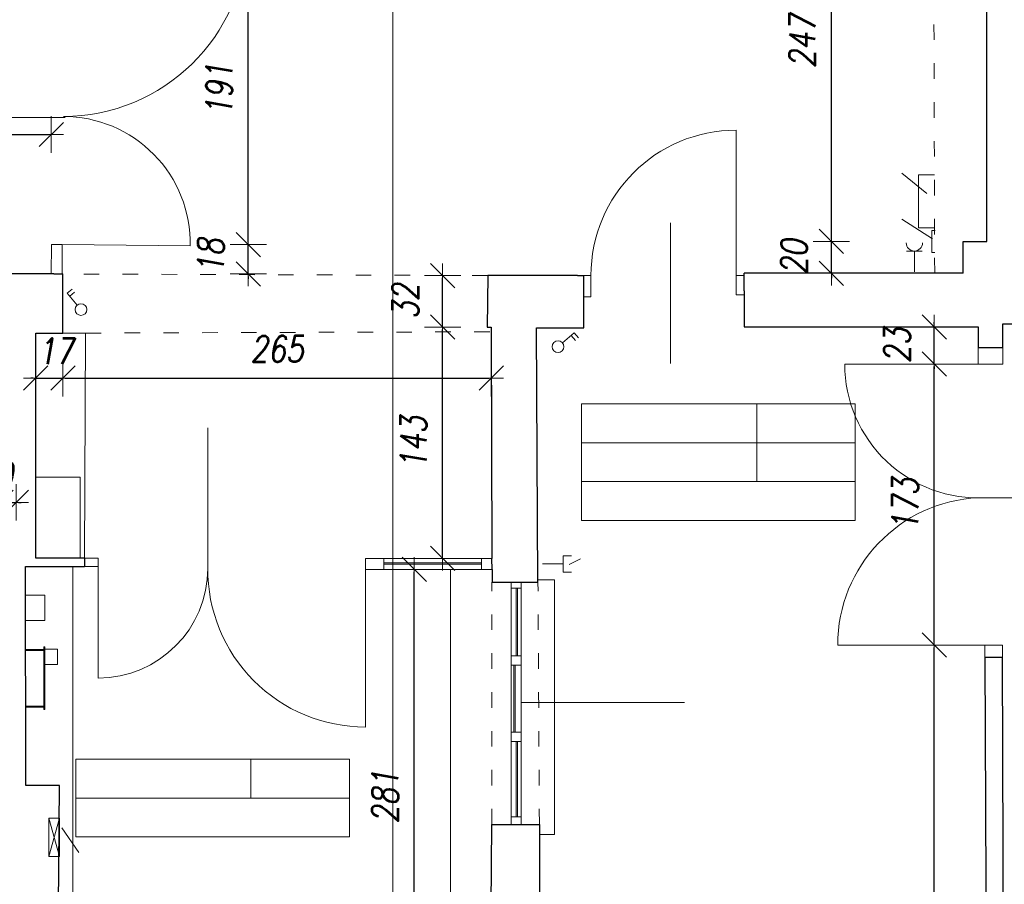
# Model space of a CAD drawing. Header units: millimetres. Extents: x -60479 to 14193, y -32440 to 949.
# Tile 45 of 68: x -13828 to -7746, y -23594 to -18257. Entities that reach past the tile are written whole.
import ezdxf

# ---------------------------------------------------------------- set-up
doc = ezdxf.new("R2010")
doc.units = ezdxf.units.MM
doc.header["$LTSCALE"] = 8
doc.linetypes.add('ACAD_ISO03W100', pattern=[30, 12, -18])
doc.layers.get('Defpoints').update_dxf_attribs({"lineweight": 0})
for name, color, linetype, lineweight in [('A_DIMEN', 7, 'Continuous', 0), ('BAM_OPISY POWIERZCHNI', 40, 'Continuous', 0), ('instalacje', 6, 'Continuous', 0), ('parter_dzwi i okna', 3, 'Continuous', 0), ('parter_parapet', 6, 'Continuous', 0), ('parter_podciąg', 2, 'ACAD_ISO03W100', 0), ('parter_rzut', 7, 'Continuous', 30), ('parter_zabudowa meblowa', 8, 'Continuous', 0), ('przekroje', 3, 'Continuous', 0), ('wymiarowanie', 4, 'Continuous', 0)]:
    doc.layers.add(name, color=color, linetype=linetype, lineweight=lineweight)
doc.styles.add('ROMANS1', font='romans.shx', dxfattribs={"width": 0.8, "oblique": 10})
doc.dimstyles.new('NARCH100', dxfattribs={"dimscale": 100, "dimtxt": 1.6, "dimasz": 0.15, "dimexe": 0, "dimexo": 0, "dimgap": 1, "dimtad": 1, "dimdec": 0, "dimlfac": 0.1, "dimrnd": 1, "dimdsep": 46, "dimtxsty": 'ROMANS1', "dimblk": 'wym', "dimcen": -1.5, "dimse1": 1, "dimse2": 1, "dimclrd": 4, "dimclre": 4, "dimclrt": 3, "dimadec": 0, "dimazin": 0, "dimtfac": 0.04, "dimtdec": 0, "dimtmove": 2, "dimatfit": 3, "dimldrblk": 'wym', "dimfxl": 0, "dimtolj": 1, "dimarcsym": 0})

# ---------------------------------------------------------------- blocks, each defined once
blk = doc.blocks.new('wym')
at = {"layer": 'A_DIMEN', "color": 4, "ltscale": 100}
for p, q in [((-5, -5), (5, 5)), ((0, -7.5), (0, 7.5)), ((-5, 0), (5, 0))]:
    blk.add_line(p, q, dxfattribs=at)
blk = doc.blocks.new('*D349')
at = {"layer": 'Defpoints', "color": 0, "transparency": 16777216}
for p in [(-13633.3, -18965.5), (-13633.3, -19826.2), (-15760.6, -20075)]:
    blk.add_point(p, dxfattribs=at)
at = {"layer": 'instalacje', "color": 4, "lineweight": -2, "transparency": 16777216}
blk.add_line((-15745.6, -18965.5), (-13648.3, -18965.5), dxfattribs=at)
at = {"layer": 'instalacje', "color": 4, "lineweight": -2, "transparency": 16777216, "xscale": 15, "yscale": 15, "zscale": 15, "rotation": 179.9999999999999}
blk.add_blockref('wym', (-15760.6, -18965.5), dxfattribs=at)
at = {"layer": 'instalacje', "color": 4, "lineweight": -2, "transparency": 16777216, "xscale": 15, "yscale": 15, "zscale": 15}
blk.add_blockref('wym', (-13633.3, -18965.5), dxfattribs=at)
at = {"layer": 'instalacje', "color": 3, "transparency": 16777216, "insert": (-14696.9, -18785.5), "char_height": 160, "attachment_point": 5, "style": 'ROMANS1'}
blk.add_mtext('\\A1;213', dxfattribs=at)
blk = doc.blocks.new('*D604')
at = {"layer": 'Defpoints', "color": 0, "transparency": 16777216}
for p in [(-13943.8, -20295.1), (-13849.5, -20295.1), (-13849.5, -21236.5)]:
    blk.add_point(p, dxfattribs=at)
at = {"layer": 'instalacje', "color": 4, "lineweight": -2, "transparency": 16777216}
for p, q in [((-13958.8, -21236.5), (-13973.8, -21236.5)), ((-13943.8, -21236.5), (-13849.5, -21236.5)), ((-13834.5, -21236.5), (-13819.5, -21236.5))]:
    blk.add_line(p, q, dxfattribs=at)
at = {"layer": 'instalacje', "color": 4, "lineweight": -2, "transparency": 16777216, "xscale": 15, "yscale": 15, "zscale": 15}
for p, rotation in [((-13943.8, -21236.5), 359.9999999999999), ((-13849.5, -21236.5), 179.9999999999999)]:
    blk.add_blockref('wym', p, dxfattribs=dict(at, rotation=rotation))
at = {"layer": 'instalacje', "color": 3, "transparency": 16777216, "insert": (-13919.7, -21067.4), "char_height": 160, "attachment_point": 5, "style": 'ROMANS1'}
blk.add_mtext('\\A1;9', dxfattribs=at)
blk = doc.blocks.new('*D619')
at = {"layer": 'Defpoints', "color": 0, "transparency": 16777216}
for p in [(-11390.6, -21649.8), (-10909.9, -21649.8), (-10920.7, -24457.9)]:
    blk.add_point(p, dxfattribs=at)
at = {"layer": 'instalacje', "color": 4, "lineweight": -2, "transparency": 16777216}
blk.add_line((-11390.6, -24442.9), (-11390.6, -21664.8), dxfattribs=at)
at = {"layer": 'instalacje', "color": 4, "lineweight": -2, "transparency": 16777216, "xscale": 15, "yscale": 15, "zscale": 15}
for p, rotation in [((-11390.6, -21649.8), 90), ((-11390.6, -24457.9), 270)]:
    blk.add_blockref('wym', p, dxfattribs=dict(at, rotation=rotation))
at = {"layer": 'instalacje', "color": 3, "transparency": 16777216, "insert": (-11570.6, -23053.8), "char_height": 160, "attachment_point": 5, "rotation": 90, "style": 'ROMANS1'}
blk.add_mtext('\\A1;281', dxfattribs=at)
blk = doc.blocks.new('*D623')
at = {"layer": 'Defpoints', "color": 0, "transparency": 16777216}
for p in [(-13729, -20192.6), (-13561.3, -20192.6), (-13561.3, -20469.3)]:
    blk.add_point(p, dxfattribs=at)
at = {"layer": 'instalacje', "color": 4, "lineweight": -2, "transparency": 16777216}
for p, q in [((-13744, -20469.3), (-13759, -20469.3)), ((-13729, -20469.3), (-13561.3, -20469.3)), ((-13546.3, -20469.3), (-13531.3, -20469.3))]:
    blk.add_line(p, q, dxfattribs=at)
at = {"layer": 'instalacje', "color": 4, "lineweight": -2, "transparency": 16777216, "xscale": 15, "yscale": 15, "zscale": 15}
for p, rotation in [((-13729, -20469.3), 359.9999999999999), ((-13561.3, -20469.3), 179.9999999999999)]:
    blk.add_blockref('wym', p, dxfattribs=dict(at, rotation=rotation))
at = {"layer": 'instalacje', "color": 3, "transparency": 16777216, "insert": (-13606.8, -20303.2), "char_height": 160, "attachment_point": 5, "style": 'ROMANS1'}
blk.add_mtext('\\A1;17', dxfattribs=at)
blk = doc.blocks.new('*D624')
at = {"layer": 'Defpoints', "color": 0, "transparency": 16777216}
for p in [(-10915.4, -20154.1), (-13561.3, -20192.6), (-10915.4, -20469.3)]:
    blk.add_point(p, dxfattribs=at)
at = {"layer": 'instalacje', "color": 4, "lineweight": -2, "transparency": 16777216}
blk.add_line((-13546.3, -20469.3), (-10930.4, -20469.3), dxfattribs=at)
at = {"layer": 'instalacje', "color": 4, "lineweight": -2, "transparency": 16777216, "xscale": 15, "yscale": 15, "zscale": 15, "rotation": 179.9999999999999}
blk.add_blockref('wym', (-13561.3, -20469.3), dxfattribs=at)
at = {"layer": 'instalacje', "color": 4, "lineweight": -2, "transparency": 16777216, "xscale": 15, "yscale": 15, "zscale": 15}
blk.add_blockref('wym', (-10915.4, -20469.3), dxfattribs=at)
at = {"layer": 'instalacje', "color": 3, "transparency": 16777216, "insert": (-12238.3, -20289.3), "char_height": 160, "attachment_point": 5, "style": 'ROMANS1'}
blk.add_mtext('\\A1;265', dxfattribs=at)
blk = doc.blocks.new('*D625')
at = {"layer": 'Defpoints', "color": 0, "transparency": 16777216}
for p in [(-8178.3, -22117.4), (-7865.4, -22117.4), (-7881.1, -25777.3)]:
    blk.add_point(p, dxfattribs=at)
at = {"layer": 'instalacje', "color": 4, "lineweight": -2, "transparency": 16777216}
blk.add_line((-8178.3, -25762.3), (-8178.3, -22132.4), dxfattribs=at)
at = {"layer": 'instalacje', "color": 4, "lineweight": -2, "transparency": 16777216, "xscale": 15, "yscale": 15, "zscale": 15}
for p, rotation in [((-8178.3, -22117.4), 90), ((-8178.3, -25777.3), 270)]:
    blk.add_blockref('wym', p, dxfattribs=dict(at, rotation=rotation))
at = {"layer": 'instalacje', "color": 3, "transparency": 16777216, "insert": (-8358.3, -23947.4), "char_height": 160, "attachment_point": 5, "rotation": 90, "style": 'ROMANS1'}
blk.add_mtext('\\A1;366', dxfattribs=at)
blk = doc.blocks.new('*D626')
at = {"layer": 'Defpoints', "color": 0, "transparency": 16777216}
for p in [(-8178.3, -20383), (-7906.7, -20383), (-7865.4, -22117.4)]:
    blk.add_point(p, dxfattribs=at)
at = {"layer": 'instalacje', "color": 4, "lineweight": -2, "transparency": 16777216}
blk.add_line((-8178.3, -22102.4), (-8178.3, -20398), dxfattribs=at)
at = {"layer": 'instalacje', "color": 4, "lineweight": -2, "transparency": 16777216, "xscale": 15, "yscale": 15, "zscale": 15}
for p, rotation in [((-8178.3, -20383), 90), ((-8178.3, -22117.4), 270)]:
    blk.add_blockref('wym', p, dxfattribs=dict(at, rotation=rotation))
at = {"layer": 'instalacje', "color": 3, "transparency": 16777216, "insert": (-8358.3, -21250.2), "char_height": 160, "attachment_point": 5, "rotation": 90, "style": 'ROMANS1'}
blk.add_mtext('\\A1;173', dxfattribs=at)
blk = doc.blocks.new('*D706')
at = {"layer": 'Defpoints', "color": 0, "transparency": 16777216}
for p in [(-8178.3, -20153), (-7906.7, -20153), (-7906.7, -20383)]:
    blk.add_point(p, dxfattribs=at)
at = {"layer": 'instalacje', "color": 4, "lineweight": -2, "transparency": 16777216}
for p, q in [((-8178.3, -20138), (-8178.3, -20123)), ((-8178.3, -20383), (-8178.3, -20153)), ((-8178.3, -20398), (-8178.3, -20413))]:
    blk.add_line(p, q, dxfattribs=at)
at = {"layer": 'instalacje', "color": 4, "lineweight": -2, "transparency": 16777216, "xscale": 15, "yscale": 15, "zscale": 15}
for p, rotation in [((-8178.3, -20153), 270), ((-8178.3, -20383), 90)]:
    blk.add_blockref('wym', p, dxfattribs=dict(at, rotation=rotation))
at = {"layer": 'instalacje', "color": 3, "transparency": 16777216, "insert": (-8408.3, -20268), "char_height": 160, "attachment_point": 5, "rotation": 90, "style": 'ROMANS1'}
blk.add_mtext('\\A1;23', dxfattribs=at)
blk = doc.blocks.new('*D662')
at = {"layer": 'Defpoints', "color": 0, "transparency": 16777216}
for p in [(-8813.9, -19625.3), (-8000.6, -19625.3), (-8009.7, -19821.9)]:
    blk.add_point(p, dxfattribs=at)
at = {"layer": 'instalacje', "color": 4, "lineweight": -2, "transparency": 16777216}
for p, q in [((-8813.9, -19610.3), (-8813.9, -19595.3)), ((-8813.9, -19821.9), (-8813.9, -19625.3)), ((-8813.9, -19836.9), (-8813.9, -19851.9))]:
    blk.add_line(p, q, dxfattribs=at)
at = {"layer": 'instalacje', "color": 4, "lineweight": -2, "transparency": 16777216, "xscale": 15, "yscale": 15, "zscale": 15}
for p, rotation in [((-8813.9, -19625.3), 270), ((-8813.9, -19821.9), 90)]:
    blk.add_blockref('wym', p, dxfattribs=dict(at, rotation=rotation))
at = {"layer": 'instalacje', "color": 3, "transparency": 16777216, "insert": (-9043.9, -19723.6), "char_height": 160, "attachment_point": 5, "rotation": 90, "style": 'ROMANS1'}
blk.add_mtext('\\A1;20', dxfattribs=at)
blk = doc.blocks.new('*D663')
at = {"layer": 'Defpoints', "color": 0, "transparency": 16777216}
for p in [(-8813.9, -17155.9), (-7909.8, -17155.9), (-8000.6, -19625.3)]:
    blk.add_point(p, dxfattribs=at)
at = {"layer": 'instalacje', "color": 4, "lineweight": -2, "transparency": 16777216}
blk.add_line((-8813.9, -19610.3), (-8813.9, -17170.9), dxfattribs=at)
at = {"layer": 'instalacje', "color": 4, "lineweight": -2, "transparency": 16777216, "xscale": 15, "yscale": 15, "zscale": 15}
for p, rotation in [((-8813.9, -17155.9), 90), ((-8813.9, -19625.3), 270)]:
    blk.add_blockref('wym', p, dxfattribs=dict(at, rotation=rotation))
at = {"layer": 'instalacje', "color": 3, "transparency": 16777216, "insert": (-8993.9, -18390.6), "char_height": 160, "attachment_point": 5, "rotation": 90, "style": 'ROMANS1'}
blk.add_mtext('\\A1;247', dxfattribs=at)
blk = doc.blocks.new('*D805')
at = {"layer": 'Defpoints', "color": 0, "transparency": 16777216}
for p in [(-11215.5, -20154.1), (-10940, -20154.1), (-10910.6, -21582.1)]:
    blk.add_point(p, dxfattribs=at)
at = {"layer": 'instalacje', "color": 4, "lineweight": -2, "transparency": 16777216}
blk.add_line((-11215.5, -21567.1), (-11215.5, -20169.1), dxfattribs=at)
at = {"layer": 'instalacje', "color": 4, "lineweight": -2, "transparency": 16777216, "xscale": 15, "yscale": 15, "zscale": 15}
for p, rotation in [((-11215.5, -20154.1), 90), ((-11215.5, -21582.1), 270)]:
    blk.add_blockref('wym', p, dxfattribs=dict(at, rotation=rotation))
at = {"layer": 'instalacje', "color": 3, "transparency": 16777216, "insert": (-11395.5, -20868.1), "char_height": 160, "attachment_point": 5, "rotation": 90, "style": 'ROMANS1'}
blk.add_mtext('\\A1;143', dxfattribs=at)
blk = doc.blocks.new('*D806')
at = {"layer": 'Defpoints', "color": 0, "transparency": 16777216}
for p in [(-11215.5, -19836.2), (-10936.3, -19836.2), (-10940, -20154.1)]:
    blk.add_point(p, dxfattribs=at)
at = {"layer": 'instalacje', "color": 4, "lineweight": -2, "transparency": 16777216}
blk.add_line((-11215.5, -20139.1), (-11215.5, -19851.2), dxfattribs=at)
at = {"layer": 'instalacje', "color": 4, "lineweight": -2, "transparency": 16777216, "xscale": 15, "yscale": 15, "zscale": 15}
for p, rotation in [((-11215.5, -19836.2), 90), ((-11215.5, -20154.1), 270)]:
    blk.add_blockref('wym', p, dxfattribs=dict(at, rotation=rotation))
at = {"layer": 'instalacje', "color": 3, "transparency": 16777216, "insert": (-11445.5, -19995.2), "char_height": 160, "attachment_point": 5, "rotation": 90, "style": 'ROMANS1'}
blk.add_mtext('\\A1;32', dxfattribs=at)
blk = doc.blocks.new('*D807')
at = {"layer": 'Defpoints', "color": 0, "transparency": 16777216}
for p in [(-13559.6, -19644.7), (-12416, -19644.7), (-13561.3, -19826.2)]:
    blk.add_point(p, dxfattribs=at)
at = {"layer": 'instalacje', "color": 4, "lineweight": -2, "transparency": 16777216}
for p, q in [((-12416, -19629.7), (-12416, -19614.7)), ((-12416, -19826.2), (-12416, -19644.7)), ((-12416, -19841.2), (-12416, -19856.2))]:
    blk.add_line(p, q, dxfattribs=at)
at = {"layer": 'instalacje', "color": 4, "lineweight": -2, "transparency": 16777216, "xscale": 15, "yscale": 15, "zscale": 15}
for p, rotation in [((-12416, -19644.7), 270), ((-12416, -19826.2), 90)]:
    blk.add_blockref('wym', p, dxfattribs=dict(at, rotation=rotation))
at = {"layer": 'instalacje', "color": 3, "transparency": 16777216, "insert": (-12647.2, -19716.8), "char_height": 160, "attachment_point": 5, "rotation": 90, "style": 'ROMANS1'}
blk.add_mtext('\\A1;18', dxfattribs=at)
blk = doc.blocks.new('*D808')
at = {"layer": 'Defpoints', "color": 0, "transparency": 16777216}
for p in [(-13545.4, -17731.4), (-12416, -17731.4), (-13559.6, -19644.7)]:
    blk.add_point(p, dxfattribs=at)
at = {"layer": 'instalacje', "color": 4, "lineweight": -2, "transparency": 16777216}
blk.add_line((-12416, -19629.7), (-12416, -17746.4), dxfattribs=at)
at = {"layer": 'instalacje', "color": 4, "lineweight": -2, "transparency": 16777216, "xscale": 15, "yscale": 15, "zscale": 15}
for p, rotation in [((-12416, -17731.4), 90), ((-12416, -19644.7), 270)]:
    blk.add_blockref('wym', p, dxfattribs=dict(at, rotation=rotation))
at = {"layer": 'instalacje', "color": 3, "transparency": 16777216, "insert": (-12596, -18688.1), "char_height": 160, "attachment_point": 5, "rotation": 90, "style": 'ROMANS1'}
blk.add_mtext('\\A1;191', dxfattribs=at)
blk = doc.blocks.new('GGGDB')
at = {"layer": 'przekroje'}
blk.add_lwpolyline([(44025, 25066.5), (44025, -5400)], dxfattribs=at)

msp = doc.modelspace()

# ---------------------------------------------------------------- linework, layer by layer
at = {"layer": 'BAM_OPISY POWIERZCHNI'}
for p, q in [((-9274.9, -20627.8), (-9274.9, -21107.8)), ((-12399.2, -22821.5), (-12399.2, -23061.5))]:
    msp.add_line(p, q, dxfattribs=at)
for points in [[(-10356.9, -20627.8), (-10356.9, -21107.8), (-8666.3, -21107.8), (-8666.3, -20627.8)], [(-10356.9, -20627.8), (-8666.3, -20627.8)], [(-8666.3, -20867.8), (-10356.9, -20867.8)], [(-10356.9, -21107.8), (-10356.9, -21347.8), (-8666.3, -21347.8), (-8666.3, -21107.8)], [(-11790.7, -22821.5), (-13481.3, -22821.5)], [(-13481.3, -22821.5), (-13481.3, -23061.5), (-11790.7, -23061.5), (-11790.7, -22821.5)], [(-13481.3, -23061.5), (-13481.3, -23301.5), (-11790.7, -23301.5), (-11790.7, -23061.5)]]:
    msp.add_lwpolyline(points, dxfattribs=at)
at = {"layer": 'instalacje'}
for p, q in [((-13534.1, -19945.9), (-13503.8, -19920.6)), ((-13473.2, -20018.6), (-13534.1, -19945.9)), ((-13518.9, -19964), (-13488.6, -19938.7)), ((-10475.3, -20251.6), (-10402.5, -20190.7)), ((-10402.5, -20190.7), (-10377.2, -20220.9)), ((-10420.7, -20205.9), (-10395.4, -20236.1)), ((-13581.4, -23186.6), (-13648.7, -23421.7)), ((-13648.7, -23186.6), (-13648.7, -23421.7)), ((-13581.4, -23421.7), (-13648.7, -23186.6)), ((-13581.4, -23421.7), (-13581.4, -23186.6))]:
    msp.add_line(p, q, dxfattribs=at)
for points in [[(-8378.6, -19204.3), (-8224.1, -19330.2)], [(-8177.5, -19214), (-8277.1, -19214), (-8277.1, -19542.3), (-8179.8, -19542.3)], [(-8378.6, -19487.4), (-8189.7, -19609.5)], [(-8173.8, -19558.6), (-8194.6, -19558.6), (-8194.6, -19693.6), (-8176.1, -19693.6)], [(-8349.4, -19684.6), (-8253.4, -19684.6)], [(-8301.4, -19684.6), (-8301.4, -19812.6)], [(-13454.6, -21580.7), (-13454.6, -21080.7), (-13729, -21080.7)], [(-13465.1, -21578.5), (-13532.3, -21578.5)], [(-10470.7, -21666.7), (-10470.7, -21566.2)], [(-10420.5, -21566.2), (-10470.7, -21566.2)], [(-10363.5, -21585.6), (-10433.2, -21620)], [(-10470.7, -21616.5), (-10598.8, -21616.5)], [(-10420.5, -21666.7), (-10470.7, -21666.7)], [(-13788.7, -21810.2), (-13673, -21810.2), (-13673, -21966.4), (-13789.7, -21966.4)], [(-13679.7, -22127.2), (-13679.7, -22515.8)], [(-13671.7, -22127.2), (-13679.7, -22127.2)], [(-13671.7, -22127.2), (-13671.7, -22515.8)], [(-13679.7, -22144.3), (-13790.7, -22144.3)], [(-13679.7, -22150.5), (-13790.7, -22150.5)], [(-13671.7, -22237), (-13594.8, -22237), (-13594.8, -22141.7), (-13671.7, -22141.7)], [(-13679.7, -22493.9), (-13790.7, -22493.9)], [(-13679.7, -22500), (-13790.7, -22500.1)], [(-13671.7, -22515.8), (-13679.7, -22515.8)], [(-13581.4, -23186.6), (-13648.7, -23186.6)], [(-13567.1, -23244.9), (-13462.5, -23396.9)], [(-13581.4, -23421.7), (-13648.7, -23421.7)]]:
    msp.add_lwpolyline(points, dxfattribs=at)
for centre in [(-13449.5, -20046.1), (-10502.7, -20275.2)]:
    msp.add_circle(centre, 36.2, dxfattribs=at)
msp.add_arc((-8301.4, -19634.4), 50.2, 180, 360, dxfattribs=at)
at = {"layer": 'parter_dzwi i okna'}
for p, q in [((-10299.5, -19966.8), (-10299.5, -19836.2)), ((-9401.9, -19836.2), (-9401.9, -19956)), ((-10344.3, -19966.8), (-10299.5, -19966.8)), ((-9401.9, -19956), (-9353.5, -19956)), ((-7906.7, -20383), (-8731.6, -20383)), ((-7861.3, -20383), (-7756, -20383)), ((-7906.7, -21207.9), (-7861.3, -21207.9)), ((-11692.1, -21649.8), (-11692.1, -21582.1)), ((-11692.1, -21582.1), (-10910.6, -21582.1)), ((-13343.7, -21632.2), (-13343.7, -22321)), ((-11692.1, -21649.8), (-10909.9, -21649.8))]:
    msp.add_line(p, q, dxfattribs=at)
for points in [[(-9401.9, -18938.6), (-9401.9, -19836.2)], [(-13631.7, -19644.7), (-13633.3, -19826.2)], [(-13565.6, -19644.7), (-13631.7, -19644.7)], [(-13565.6, -19644.7), (-13565.6, -19826.2)], [(-13565.6, -19644.7), (-12774.7, -19652.1)], [(-10344.3, -19836.2), (-10299.5, -19836.2)], [(-9353.5, -19836.2), (-9401.9, -19836.2)], [(-7906.7, -20383), (-7906.7, -20283.3)], [(-7756, -20383), (-7756, -20283.3)], [(-7861.3, -20383), (-7906.7, -20383)], [(-13343.7, -21580.7), (-13427.1, -21580.7)], [(-13343.7, -21580.7), (-13343.7, -21632.2)], [(-11579.5, -21649.8), (-11579.5, -21582.1)], [(-10976.3, -21582.1), (-10976.3, -21649.8)], [(-13427.1, -21632.2), (-13343.7, -21632.2)], [(-11692.1, -21649.8), (-11692.1, -22623.5)], [(-10976.3, -21610.6), (-11579.5, -21610.6)], [(-10976.3, -21618.8), (-11579.5, -21618.8)], [(-10792.5, -21728.8), (-10792.5, -23224)], [(-10792.5, -21766.9), (-10731.1, -21766.9)], [(-10762.1, -21766.9), (-10762.1, -22183.2)], [(-10752.5, -21766.9), (-10752.5, -22183.2)], [(-10731.2, -21728.8), (-10731, -23224)], [(-7865.7, -22117.4), (-8775.2, -22117.4)], [(-7756.7, -22117.4), (-7865.7, -22117.4)], [(-7865.4, -22194.8), (-7865.4, -22117.4)], [(-7756.5, -22194.3), (-7756.5, -22117.4)], [(-10792.5, -22183.2), (-10731.1, -22183.2)], [(-10792.5, -22240.7), (-10731.1, -22240.7)], [(-10776.5, -22240.7), (-10776.5, -22655.7)], [(-10766.9, -22240.7), (-10766.9, -22655.7)], [(-10792.5, -22655.7), (-10731.1, -22655.7)], [(-10792.5, -22713.1), (-10731.1, -22713.1)], [(-10762.1, -22713.1), (-10762.1, -23177.9)], [(-10752.5, -22713.1), (-10752.5, -23177.9)], [(-10792.5, -23177.9), (-10731.1, -23177.9)]]:
    msp.add_lwpolyline(points, dxfattribs=at)
for centre, radius, start, end in [((-13558.2, -17718.3), 1135.5, 270, 358.694), ((-13558.2, -19637.4), 783.6, 358.92805, 90), ((-9401.9, -19836.2), 897.6, 90, 180), ((-7905.5, -20383), 826.1, 180, 273.06617), ((-7864.7, -22117.4), 910.5, 92.64206, 180), ((-13343.7, -21643.6), 677.3, 270, 0), ((-11692.1, -21649.2), 974.3, 179.67065, 270)]:
    msp.add_arc(centre, radius, start, end, dxfattribs=at)
at = {"layer": 'parter_parapet'}
for points in [[(-10919, -24244.2), (-11166.5, -24244.2), (-11166.5, -21649.8)], [(-10626.6, -21714.7), (-10524.1, -21714.7), (-10524.1, -23286.9), (-10618, -23286.9)]]:
    msp.add_lwpolyline(points, dxfattribs=at)
at = {"layer": 'parter_podciąg'}
for points in [[(-8176.1, -19821.9), (-8183.8, -17156.1)], [(-10936.3, -19836.2), (-13561.3, -19826.2)], [(-13420.7, -20191.4), (-10915.3, -20183.1)], [(-10910.9, -23224), (-10910.9, -21728.8)], [(-10618, -23224), (-10626.6, -21728.8)]]:
    msp.add_lwpolyline(points, dxfattribs=at)
at = {"layer": 'parter_rzut'}
for p, q in [((-13617.1, -19826.2), (-15717.9, -19826.2)), ((-10936.3, -19836.2), (-10940, -20154.1)), ((-10382.4, -19836.2), (-10936.3, -19836.2)), ((-10344.3, -20158.2), (-10344.3, -19940.5)), ((-9353.5, -19929.6), (-9353.5, -20153)), ((-7756, -20134.9), (-6491.4, -20131)), ((-10940, -20154.1), (-10915.4, -20154.1)), ((-10915.4, -20154.1), (-10910.6, -21582.1)), ((-10626.6, -21728.8), (-10634.7, -20158.2)), ((-10634.7, -20158.2), (-10344.3, -20158.2)), ((-9353.5, -20153), (-9051.8, -20153)), ((-9051.8, -20153), (-7906.7, -20153)), ((-7906.7, -20153), (-7906.7, -20283.3)), ((-7756, -20283.3), (-7756, -20134.9)), ((-13571.9, -21632.2), (-13427.1, -21632.2)), ((-10909.9, -21649.8), (-10909.9, -21728.8)), ((-10909.9, -21728.8), (-10626.6, -21728.8)), ((-13593.6, -24462.6), (-13582.3, -22984.9)), ((-10920.7, -24457.9), (-10910.9, -23224)), ((-10910.9, -23224), (-10618, -23224)), ((-10618, -23224), (-10618, -24325.8))]:
    msp.add_line(p, q, dxfattribs=at)
for points in [[(-8000.6, -19821.9), (-8000.6, -19625.3), (-7854, -19625.3), (-7854, -17155.9), (-7909.8, -17155.9), (-7919, -10527.9), (-7851.1, -10527.9), (-7870.8, -9466)], [(-13617.1, -19826.2), (-13561.3, -19826.2)], [(-13561.3, -20191.4), (-13561.3, -19826.2)], [(-8000.6, -19821.9), (-9353.5, -19821.9)], [(-9353.5, -19929.6), (-9353.5, -19821.9)], [(-10382.4, -19836.2), (-10344.3, -19836.2)], [(-10344.3, -19940.5), (-10344.3, -19836.2)], [(-13427.1, -21580.7), (-13729, -21580.7), (-13729, -20192.6), (-13561.3, -20191.4)], [(-7756, -20283.3), (-7906.7, -20283.3)], [(-13427.1, -21580.7), (-13427.1, -21632.2)], [(-10909.9, -21649.8), (-10910.6, -21582.1)], [(-13582.3, -22984.9), (-13790.5, -22984.9), (-13791.1, -21631.7), (-13571.9, -21632.2)], [(-7865.4, -22194.8), (-7854.4, -24990.2), (-7854.4, -25777.3), (-7881.1, -25777.3), (-7881.1, -25894.9)], [(-7756.5, -22194.3), (-7865.4, -22194.8)], [(-7706.4, -25850.3), (-7706.4, -25777.6), (-7744.7, -25777.6), (-7756.5, -22194.3)]]:
    msp.add_lwpolyline(points, dxfattribs=at)
at = {"layer": 'parter_zabudowa meblowa'}
for points in [[(-13561.3, -20191.4), (-13420.7, -20191.4), (-13427.1, -21580.7)], [(-13499.5, -21632.2), (-13499.5, -24462.6)]]:
    msp.add_lwpolyline(points, dxfattribs=at)
at = {"layer": 'wymiarowanie'}
for points in [[(-14413.9, -18859.9), (-13546.8, -18860.8)], [(-9807.5, -20378.2), (-9807.1, -19511.1)], [(-12666.4, -21643.6), (-12665.9, -20776.5)], [(-7884, -21207.9), (-7016.9, -21208.8)], [(-10731.1, -22471.1), (-9720.8, -22472.1)]]:
    msp.add_lwpolyline(points, dxfattribs=at)

# ---------------------------------------------------------------- block references
at = {"layer": 'BAM_OPISY POWIERZCHNI'}
msp.add_blockref('GGGDB', (-55547.9, -25783), dxfattribs=at)

# ---------------------------------------------------------------- dimensions: what is measured, and where the dimension line sits
at = {"layer": 'instalacje'}
for base, p1, p2, picture, middle in [((-8813.9, -17155.9), (-8000.6, -19625.3), (-7909.8, -17155.9), '*D663', (-8993.9, -18390.6)), ((-12416, -17731.4), (-13559.6, -19644.7), (-13545.4, -17731.4), '*D808', (-12596, -18688.1)), ((-8813.9, -19625.3), (-8009.7, -19821.9), (-8000.6, -19625.3), '*D662', (-9043.9, -19723.6)), ((-11215.5, -19836.2), (-10940, -20154.1), (-10936.3, -19836.2), '*D806', (-11445.5, -19995.2)), ((-11215.5, -20154.1), (-10910.6, -21582.1), (-10940, -20154.1), '*D805', (-11395.5, -20868.1)), ((-8178.3, -20153), (-7906.7, -20383), (-7906.7, -20153), '*D706', (-8408.3, -20268)), ((-8178.3, -20383), (-7865.4, -22117.4), (-7906.7, -20383), '*D626', (-8358.3, -21250.2)), ((-11390.6, -21649.8), (-10920.7, -24457.9), (-10909.9, -21649.8), '*D619', (-11570.6, -23053.8)), ((-8178.3, -22117.4), (-7881.1, -25777.3), (-7865.4, -22117.4), '*D625', (-8358.3, -23947.4))]:
    dim = msp.add_linear_dim(base=base, p1=p1, p2=p2, angle=90, dimstyle='NARCH100', dxfattribs=at)
    dim.commit()
    dim.dimension.update_dxf_attribs({"geometry": picture, "text_midpoint": middle})
for base, p1, p2, picture, middle in [((-13633.3, -18965.5), (-15760.6, -20075), (-13633.3, -19826.2), '*D349', (-14696.9, -18785.5)), ((-10915.4, -20469.3), (-13561.3, -20192.6), (-10915.4, -20154.1), '*D624', (-12238.3, -20289.3))]:
    dim = msp.add_linear_dim(base=base, p1=p1, p2=p2, dimstyle='NARCH100', dxfattribs=at)
    dim.commit()
    dim.dimension.update_dxf_attribs({"geometry": picture, "text_midpoint": middle})
dim = msp.add_linear_dim(base=(-12416, -19644.7), p1=(-13561.3, -19826.2), p2=(-13559.6, -19644.7), angle=90, dimstyle='NARCH100', dxfattribs=at)
dim.commit()
dim.dimension.update_dxf_attribs({"geometry": '*D807', "text_midpoint": (-12647.2, -19716.8), "dimtype": 160})
for base, p1, p2, picture, middle in [((-13561.3, -20469.3), (-13729, -20192.6), (-13561.3, -20192.6), '*D623', (-13606.8, -20303.2)), ((-13849.5, -21236.5), (-13943.8, -20295.1), (-13849.5, -20295.1), '*D604', (-13919.7, -21067.4))]:
    dim = msp.add_linear_dim(base=base, p1=p1, p2=p2, dimstyle='NARCH100', dxfattribs=at)
    dim.commit()
    dim.dimension.update_dxf_attribs({"geometry": picture, "text_midpoint": middle, "dimtype": 160})

doc.saveas('drawing.dxf')
